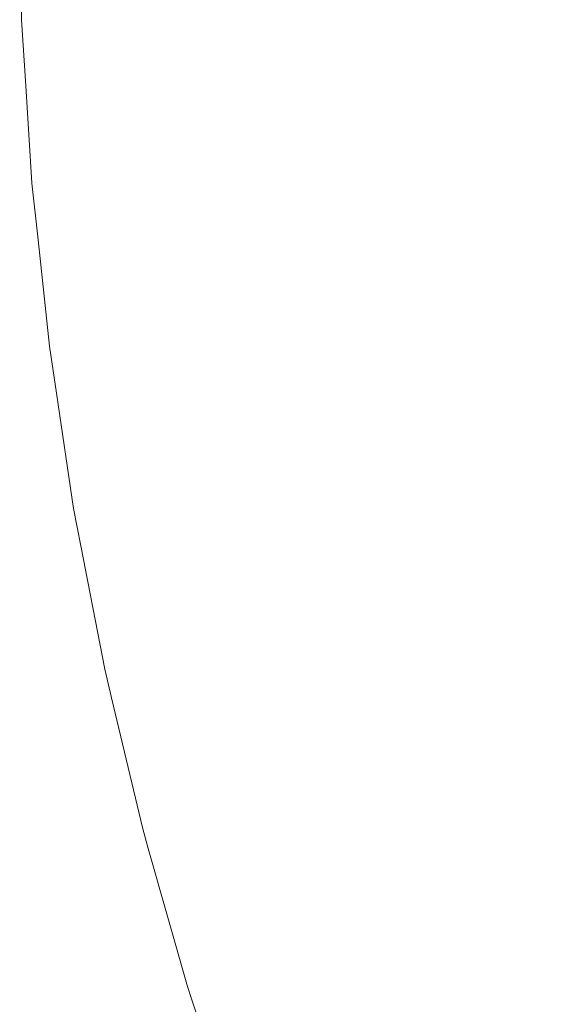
# Model space of a CAD drawing. Header units: centimetres. Extents: x -25.9 to 27.4, y -28.2 to -26.4.
# Tile 6 of 199: x -25.9285 to -25.9147, y -28.0897 to -28.0642. Entities that reach past the tile are written whole.
import ezdxf

# ---------------------------------------------------------------- set-up
doc = ezdxf.new("R2010")
doc.units = ezdxf.units.CM
doc.header["$LTSCALE"] = 2.54
doc.layers.add('Lucido design-1', color=7, linetype='Continuous')

# ---------------------------------------------------------------- blocks, each defined once
blk = doc.blocks.new('Gruppo-4-1')
at = {"color": 7, "linetype": 'Continuous', "lineweight": 9}
for points, invisible_edges in [([(-25.928471, -28.064244, 540.420033), (-25.92852, -28.061972, 540.420033), (-25.92852, -28.061972, 539.820033), (-25.928471, -28.064244, 539.820033)], 10), ([(-25.916504, -28.067485, 540.467045), (-25.916742, -28.063746, 540.467045), (-25.918632, -28.063826, 540.463308), (-25.918388, -28.067645, 540.463308)], 15), ([(-25.918014, -28.067614, 539.775984), (-25.918256, -28.06381, 539.775984), (-25.916374, -28.06373, 539.772337), (-25.916137, -28.067454, 539.772337)], 15), ([(-25.914463, -28.067311, 540.470703), (-25.914696, -28.063659, 540.470703), (-25.916742, -28.063746, 540.467045), (-25.916504, -28.067485, 540.467045)], 15), ([(-25.916137, -28.067454, 539.772337), (-25.916374, -28.06373, 539.772337), (-25.914346, -28.063644, 539.768772), (-25.914114, -28.067282, 539.768772)], 15), ([(-25.923077, -28.068044, 540.45169), (-25.923333, -28.064026, 540.45169), (-25.92457, -28.064078, 540.447705), (-25.92431, -28.068149, 540.447705)], 15), ([(-25.923996, -28.068123, 539.791289), (-25.924255, -28.064065, 539.791289), (-25.922991, -28.064011, 539.787368), (-25.922735, -28.068015, 539.787368)], 15), ([(-25.921677, -28.067925, 540.455624), (-25.92193, -28.063966, 540.455624), (-25.923333, -28.064026, 540.45169), (-25.923077, -28.068044, 540.45169)], 15), ([(-25.922735, -28.068015, 539.787368), (-25.922991, -28.064011, 539.787368), (-25.921568, -28.063951, 539.783506), (-25.921316, -28.067895, 539.783506)], 15), ([(-25.920114, -28.067792, 540.459498), (-25.920362, -28.0639, 540.459498), (-25.92193, -28.063966, 540.455624), (-25.921677, -28.067925, 540.455624)], 15), ([(-25.921316, -28.067895, 539.783506), (-25.921568, -28.063951, 539.783506), (-25.919989, -28.063884, 539.77971), (-25.919741, -28.067761, 539.77971)], 15), ([(-25.918388, -28.067645, 540.463308), (-25.918632, -28.063826, 540.463308), (-25.920362, -28.0639, 540.459498), (-25.920114, -28.067792, 540.459498)], 15), ([(-25.919741, -28.067761, 539.77971), (-25.919989, -28.063884, 539.77971), (-25.918256, -28.06381, 539.775984), (-25.918014, -28.067614, 539.775984)], 15), ([(-25.928362, -28.065959, 539.820033), (-25.928471, -28.064244, 539.820033), (-25.928376, -28.06424, 539.815674)], 10), ([(-25.928424, -28.064242, 540.423108), (-25.928471, -28.064244, 540.420033), (-25.928362, -28.065959, 540.420033)], 9), ([(-25.928471, -28.064244, 539.820033), (-25.928362, -28.065959, 539.820033), (-25.928362, -28.065959, 540.420033), (-25.928471, -28.064244, 540.420033)], 10), ([(-25.927941, -28.068458, 540.427254), (-25.928211, -28.064233, 540.427254), (-25.928424, -28.064242, 540.423108), (-25.928154, -28.068477, 540.423108)], 15), ([(-25.928362, -28.065959, 540.420033), (-25.928201, -28.068481, 540.420033), (-25.928154, -28.068477, 540.423108), (-25.928424, -28.064242, 540.423108)], 14), ([(-25.928106, -28.068473, 539.815674), (-25.928376, -28.06424, 539.815674), (-25.92811, -28.064229, 539.811541), (-25.927841, -28.06845, 539.811541)], 15), ([(-25.928376, -28.06424, 539.815674), (-25.928106, -28.068473, 539.815674), (-25.928201, -28.068481, 539.820033), (-25.928362, -28.065959, 539.820033)], 11), ([(-25.927557, -28.068426, 540.43139), (-25.927825, -28.064217, 540.43139), (-25.928211, -28.064233, 540.427254), (-25.927941, -28.068458, 540.427254)], 15), ([(-25.927841, -28.06845, 539.811541), (-25.92811, -28.064229, 539.811541), (-25.927674, -28.06421, 539.807427), (-25.927406, -28.068413, 539.807427)], 15), ([(-25.927, -28.068378, 540.435511), (-25.927267, -28.064193, 540.435511), (-25.927825, -28.064217, 540.43139), (-25.927557, -28.068426, 540.43139)], 15), ([(-25.927406, -28.068413, 539.807427), (-25.927674, -28.06421, 539.807427), (-25.927069, -28.064185, 539.803337), (-25.926803, -28.068362, 539.803337)], 15), ([(-25.926274, -28.068317, 540.439608), (-25.926538, -28.064162, 540.439608), (-25.927267, -28.064193, 540.435511), (-25.927, -28.068378, 540.435511)], 15), ([(-25.926803, -28.068362, 539.803337), (-25.927069, -28.064185, 539.803337), (-25.926296, -28.064152, 539.79928), (-25.926032, -28.068296, 539.79928)], 15), ([(-25.925376, -28.06824, 540.443675), (-25.925639, -28.064124, 540.443675), (-25.926538, -28.064162, 540.439608), (-25.926274, -28.068317, 540.439608)], 15), ([(-25.926032, -28.068296, 539.79928), (-25.926296, -28.064152, 539.79928), (-25.925357, -28.064112, 539.795262), (-25.925096, -28.068216, 539.795262)], 15), ([(-25.92431, -28.068149, 540.447705), (-25.92457, -28.064078, 540.447705), (-25.925639, -28.064124, 540.443675), (-25.925376, -28.06824, 540.443675)], 15), ([(-25.925096, -28.068216, 539.795262), (-25.925357, -28.064112, 539.795262), (-25.924255, -28.064065, 539.791289), (-25.923996, -28.068123, 539.791289)], 15), ([(-25.928201, -28.068481, 540.420033), (-25.928362, -28.065959, 540.420033), (-25.928362, -28.065959, 539.820033), (-25.928201, -28.068481, 539.820033)], 10), ([(-25.914076, -28.070951, 540.470703), (-25.914463, -28.067311, 540.470703), (-25.916504, -28.067485, 540.467045), (-25.916107, -28.071211, 540.467045)], 15), ([(-25.915742, -28.071164, 539.772337), (-25.916137, -28.067454, 539.772337), (-25.914114, -28.067282, 539.768772), (-25.913728, -28.070906, 539.768772)], 15), ([(-25.916107, -28.071211, 540.467045), (-25.916504, -28.067485, 540.467045), (-25.918388, -28.067645, 540.463308), (-25.917983, -28.071451, 540.463308)], 15), ([(-25.91761, -28.071403, 539.775984), (-25.918014, -28.067614, 539.775984), (-25.916137, -28.067454, 539.772337), (-25.915742, -28.071164, 539.772337)], 15), ([(-25.9197, -28.071671, 540.459498), (-25.920114, -28.067792, 540.459498), (-25.921677, -28.067925, 540.455624), (-25.921257, -28.07187, 540.455624)], 15), ([(-25.920898, -28.071824, 539.783506), (-25.921316, -28.067895, 539.783506), (-25.919741, -28.067761, 539.77971), (-25.91933, -28.071623, 539.77971)], 15), ([(-25.917983, -28.071451, 540.463308), (-25.918388, -28.067645, 540.463308), (-25.920114, -28.067792, 540.459498), (-25.9197, -28.071671, 540.459498)], 15), ([(-25.91933, -28.071623, 539.77971), (-25.919741, -28.067761, 539.77971), (-25.918014, -28.067614, 539.775984), (-25.91761, -28.071403, 539.775984)], 15), ([(-25.92265, -28.072049, 540.45169), (-25.923077, -28.068044, 540.45169), (-25.92431, -28.068149, 540.447705), (-25.923878, -28.072206, 540.447705)], 15), ([(-25.923565, -28.072166, 539.791289), (-25.923996, -28.068123, 539.791289), (-25.922735, -28.068015, 539.787368), (-25.92231, -28.072005, 539.787368)], 15), ([(-25.921257, -28.07187, 540.455624), (-25.921677, -28.067925, 540.455624), (-25.923077, -28.068044, 540.45169), (-25.92265, -28.072049, 540.45169)], 15), ([(-25.92231, -28.072005, 539.787368), (-25.922735, -28.068015, 539.787368), (-25.921316, -28.067895, 539.783506), (-25.920898, -28.071824, 539.783506)], 15), ([(-25.92696, -28.0726, 539.807427), (-25.927406, -28.068413, 539.807427), (-25.926803, -28.068362, 539.803337), (-25.926359, -28.072523, 539.803337)], 15), ([(-25.925833, -28.072456, 540.439608), (-25.926274, -28.068317, 540.439608), (-25.927, -28.068378, 540.435511), (-25.926556, -28.072549, 540.435511)], 15), ([(-25.926359, -28.072523, 539.803337), (-25.926803, -28.068362, 539.803337), (-25.926032, -28.068296, 539.79928), (-25.925592, -28.072425, 539.79928)], 15), ([(-25.92494, -28.072342, 540.443675), (-25.925376, -28.06824, 540.443675), (-25.926274, -28.068317, 540.439608), (-25.925833, -28.072456, 540.439608)], 15), ([(-25.925592, -28.072425, 539.79928), (-25.926032, -28.068296, 539.79928), (-25.925096, -28.068216, 539.795262), (-25.92466, -28.072306, 539.795262)], 15), ([(-25.923878, -28.072206, 540.447705), (-25.92431, -28.068149, 540.447705), (-25.925376, -28.06824, 540.443675), (-25.92494, -28.072342, 540.443675)], 15), ([(-25.92466, -28.072306, 539.795262), (-25.925096, -28.068216, 539.795262), (-25.923996, -28.068123, 539.791289), (-25.923565, -28.072166, 539.791289)], 15), ([(-25.928045, -28.069943, 539.820033), (-25.928201, -28.068481, 539.820033), (-25.928106, -28.068473, 539.815674)], 10), ([(-25.928154, -28.068477, 540.423108), (-25.928201, -28.068481, 540.420033), (-25.928045, -28.069943, 540.420033)], 9), ([(-25.928201, -28.068481, 539.820033), (-25.928045, -28.069943, 539.820033), (-25.928045, -28.069943, 540.420033), (-25.928201, -28.068481, 540.420033)], 10), ([(-25.927493, -28.072669, 540.427254), (-25.927941, -28.068458, 540.427254), (-25.928154, -28.068477, 540.423108), (-25.927705, -28.072696, 540.423108)], 15), ([(-25.928045, -28.069943, 540.420033), (-25.927751, -28.072702, 540.420033), (-25.927705, -28.072696, 540.423108), (-25.928154, -28.068477, 540.423108)], 14), ([(-25.927657, -28.07269, 539.815674), (-25.928106, -28.068473, 539.815674), (-25.927841, -28.06845, 539.811541), (-25.927393, -28.072656, 539.811541)], 15), ([(-25.928106, -28.068473, 539.815674), (-25.927657, -28.07269, 539.815674), (-25.927751, -28.072702, 539.820033), (-25.928045, -28.069943, 539.820033)], 11), ([(-25.92711, -28.07262, 540.43139), (-25.927557, -28.068426, 540.43139), (-25.927941, -28.068458, 540.427254), (-25.927493, -28.072669, 540.427254)], 15), ([(-25.927393, -28.072656, 539.811541), (-25.927841, -28.06845, 539.811541), (-25.927406, -28.068413, 539.807427), (-25.92696, -28.0726, 539.807427)], 15), ([(-25.926556, -28.072549, 540.435511), (-25.927, -28.068378, 540.435511), (-25.927557, -28.068426, 540.43139), (-25.92711, -28.07262, 540.43139)], 15), ([(-25.927751, -28.072702, 540.420033), (-25.928045, -28.069943, 540.420033), (-25.928045, -28.069943, 539.820033), (-25.927751, -28.072702, 539.820033)], 10), ([(-25.915189, -28.074854, 539.772337), (-25.915742, -28.071164, 539.772337), (-25.913728, -28.070906, 539.768772), (-25.913189, -28.074511, 539.768772)], 15), ([(-25.917046, -28.075172, 539.775984), (-25.91761, -28.071403, 539.775984), (-25.915742, -28.071164, 539.772337), (-25.915189, -28.074854, 539.772337)], 15), ([(-25.913534, -28.07457, 540.470703), (-25.914076, -28.070951, 540.470703), (-25.916107, -28.071211, 540.467045), (-25.915552, -28.074916, 540.467045)], 15), ([(-25.918755, -28.075465, 539.77971), (-25.91933, -28.071623, 539.77971), (-25.91761, -28.071403, 539.775984), (-25.917046, -28.075172, 539.775984)], 15), ([(-25.915552, -28.074916, 540.467045), (-25.916107, -28.071211, 540.467045), (-25.917983, -28.071451, 540.463308), (-25.917416, -28.075236, 540.463308)], 15), ([(-25.919123, -28.075528, 540.459498), (-25.9197, -28.071671, 540.459498), (-25.921257, -28.07187, 540.455624), (-25.92067, -28.075794, 540.455624)], 15), ([(-25.920313, -28.075732, 539.783506), (-25.920898, -28.071824, 539.783506), (-25.91933, -28.071623, 539.77971), (-25.918755, -28.075465, 539.77971)], 15), ([(-25.917416, -28.075236, 540.463308), (-25.917983, -28.071451, 540.463308), (-25.9197, -28.071671, 540.459498), (-25.919123, -28.075528, 540.459498)], 15), ([(-25.92067, -28.075794, 540.455624), (-25.921257, -28.07187, 540.455624), (-25.92265, -28.072049, 540.45169), (-25.922054, -28.076031, 540.45169)], 15), ([(-25.921716, -28.075973, 539.787368), (-25.92231, -28.072005, 539.787368), (-25.920898, -28.071824, 539.783506), (-25.920313, -28.075732, 539.783506)], 15), ([(-25.924051, -28.076373, 539.795262), (-25.92466, -28.072306, 539.795262), (-25.923565, -28.072166, 539.791289), (-25.922963, -28.076187, 539.791289)], 15), ([(-25.922054, -28.076031, 540.45169), (-25.92265, -28.072049, 540.45169), (-25.923878, -28.072206, 540.447705), (-25.923274, -28.07624, 540.447705)], 15), ([(-25.922963, -28.076187, 539.791289), (-25.923565, -28.072166, 539.791289), (-25.92231, -28.072005, 539.787368), (-25.921716, -28.075973, 539.787368)], 15), ([(-25.92574, -28.076663, 539.803337), (-25.926359, -28.072523, 539.803337), (-25.925592, -28.072425, 539.79928), (-25.924977, -28.076532, 539.79928)], 15), ([(-25.924329, -28.076421, 540.443675), (-25.92494, -28.072342, 540.443675), (-25.925833, -28.072456, 540.439608), (-25.925216, -28.076573, 540.439608)], 15), ([(-25.924977, -28.076532, 539.79928), (-25.925592, -28.072425, 539.79928), (-25.92466, -28.072306, 539.795262), (-25.924051, -28.076373, 539.795262)], 15), ([(-25.923274, -28.07624, 540.447705), (-25.923878, -28.072206, 540.447705), (-25.92494, -28.072342, 540.443675), (-25.924329, -28.076421, 540.443675)], 15), ([(-25.92757, -28.073917, 539.820033), (-25.927751, -28.072702, 539.820033), (-25.927657, -28.07269, 539.815674)], 10), ([(-25.927705, -28.072696, 540.423108), (-25.927751, -28.072702, 540.420033), (-25.92757, -28.073917, 540.420033)], 9), ([(-25.926866, -28.076856, 540.427254), (-25.927493, -28.072669, 540.427254), (-25.927705, -28.072696, 540.423108), (-25.927076, -28.076892, 540.423108)], 15), ([(-25.92757, -28.073917, 540.420033), (-25.927123, -28.0769, 540.420033), (-25.927076, -28.076892, 540.423108), (-25.927705, -28.072696, 540.423108)], 14), ([(-25.927029, -28.076884, 539.815674), (-25.927657, -28.07269, 539.815674), (-25.927393, -28.072656, 539.811541), (-25.926767, -28.076839, 539.811541)], 15), ([(-25.927657, -28.07269, 539.815674), (-25.927029, -28.076884, 539.815674), (-25.927123, -28.0769, 539.820033), (-25.92757, -28.073917, 539.820033)], 11), ([(-25.926485, -28.076791, 540.43139), (-25.92711, -28.07262, 540.43139), (-25.927493, -28.072669, 540.427254), (-25.926866, -28.076856, 540.427254)], 15), ([(-25.926767, -28.076839, 539.811541), (-25.927393, -28.072656, 539.811541), (-25.92696, -28.0726, 539.807427), (-25.926337, -28.076765, 539.807427)], 15), ([(-25.925935, -28.076696, 540.435511), (-25.926556, -28.072549, 540.435511), (-25.92711, -28.07262, 540.43139), (-25.926485, -28.076791, 540.43139)], 15), ([(-25.926337, -28.076765, 539.807427), (-25.92696, -28.0726, 539.807427), (-25.926359, -28.072523, 539.803337), (-25.92574, -28.076663, 539.803337)], 15), ([(-25.925216, -28.076573, 540.439608), (-25.925833, -28.072456, 540.439608), (-25.926556, -28.072549, 540.435511), (-25.925935, -28.076696, 540.435511)], 15), ([(-25.927751, -28.072702, 539.820033), (-25.92757, -28.073917, 539.820033), (-25.92757, -28.073917, 540.420033), (-25.927751, -28.072702, 540.420033)], 10), ([(-25.927123, -28.0769, 540.420033), (-25.92757, -28.073917, 540.420033), (-25.92757, -28.073917, 539.820033), (-25.927123, -28.0769, 539.820033)], 10), ([(-25.912839, -28.078163, 540.470703), (-25.913534, -28.07457, 540.470703), (-25.915552, -28.074916, 540.467045), (-25.914841, -28.078595, 540.467045)], 15), ([(-25.914481, -28.078517, 539.772337), (-25.915189, -28.074854, 539.772337), (-25.913189, -28.074511, 539.768772), (-25.912496, -28.078089, 539.768772)], 15), ([(-25.914841, -28.078595, 540.467045), (-25.915552, -28.074916, 540.467045), (-25.917416, -28.075236, 540.463308), (-25.91669, -28.078993, 540.463308)], 15), ([(-25.916322, -28.078914, 539.775984), (-25.917046, -28.075172, 539.775984), (-25.915189, -28.074854, 539.772337), (-25.914481, -28.078517, 539.772337)], 15), ([(-25.91669, -28.078993, 540.463308), (-25.917416, -28.075236, 540.463308), (-25.919123, -28.075528, 540.459498), (-25.918382, -28.079358, 540.459498)], 15), ([(-25.918017, -28.079279, 539.77971), (-25.918755, -28.075465, 539.77971), (-25.917046, -28.075172, 539.775984), (-25.916322, -28.078914, 539.775984)], 15), ([(-25.919562, -28.079612, 539.783506), (-25.920313, -28.075732, 539.783506), (-25.918755, -28.075465, 539.77971), (-25.918017, -28.079279, 539.77971)], 15), ([(-25.920955, -28.079912, 539.787368), (-25.921716, -28.075973, 539.787368), (-25.920313, -28.075732, 539.783506), (-25.919562, -28.079612, 539.783506)], 15), ([(-25.918382, -28.079358, 540.459498), (-25.919123, -28.075528, 540.459498), (-25.92067, -28.075794, 540.455624), (-25.919916, -28.079688, 540.455624)], 15), ([(-25.922191, -28.080179, 539.791289), (-25.922963, -28.076187, 539.791289), (-25.921716, -28.075973, 539.787368), (-25.920955, -28.079912, 539.787368)], 15), ([(-25.919916, -28.079688, 540.455624), (-25.92067, -28.075794, 540.455624), (-25.922054, -28.076031, 540.45169), (-25.921289, -28.079984, 540.45169)], 15), ([(-25.9225, -28.080245, 540.447705), (-25.923274, -28.07624, 540.447705), (-25.924329, -28.076421, 540.443675), (-25.923546, -28.080471, 540.443675)], 15), ([(-25.92327, -28.080411, 539.795262), (-25.924051, -28.076373, 539.795262), (-25.922963, -28.076187, 539.791289), (-25.922191, -28.080179, 539.791289)], 15), ([(-25.921289, -28.079984, 540.45169), (-25.922054, -28.076031, 540.45169), (-25.923274, -28.07624, 540.447705), (-25.9225, -28.080245, 540.447705)], 15), ([(-25.923546, -28.080471, 540.443675), (-25.924329, -28.076421, 540.443675), (-25.925216, -28.076573, 540.439608), (-25.924426, -28.08066, 540.439608)], 15), ([(-25.924189, -28.080609, 539.79928), (-25.924977, -28.076532, 539.79928), (-25.924051, -28.076373, 539.795262), (-25.92327, -28.080411, 539.795262)], 15), ([(-25.925964, -28.080992, 539.811541), (-25.926767, -28.076839, 539.811541), (-25.926337, -28.076765, 539.807427), (-25.925537, -28.0809, 539.807427)], 15), ([(-25.925139, -28.080814, 540.435511), (-25.925935, -28.076696, 540.435511), (-25.926485, -28.076791, 540.43139), (-25.925684, -28.080932, 540.43139)], 15), ([(-25.925537, -28.0809, 539.807427), (-25.926337, -28.076765, 539.807427), (-25.92574, -28.076663, 539.803337), (-25.924945, -28.080772, 539.803337)], 15), ([(-25.924426, -28.08066, 540.439608), (-25.925216, -28.076573, 540.439608), (-25.925935, -28.076696, 540.435511), (-25.925139, -28.080814, 540.435511)], 15), ([(-25.924945, -28.080772, 539.803337), (-25.92574, -28.076663, 539.803337), (-25.924977, -28.076532, 539.79928), (-25.924189, -28.080609, 539.79928)], 15), ([(-25.926935, -28.077873, 539.820033), (-25.927123, -28.0769, 539.820033), (-25.927029, -28.076884, 539.815674)], 10), ([(-25.927076, -28.076892, 540.423108), (-25.927123, -28.0769, 540.420033), (-25.926935, -28.077873, 540.420033)], 9), ([(-25.927123, -28.0769, 539.820033), (-25.926935, -28.077873, 539.820033), (-25.926935, -28.077873, 540.420033), (-25.927123, -28.0769, 540.420033)], 10), ([(-25.926062, -28.081013, 540.427254), (-25.926866, -28.076856, 540.427254), (-25.927076, -28.076892, 540.423108), (-25.926271, -28.081058, 540.423108)], 15), ([(-25.926935, -28.077873, 540.420033), (-25.926317, -28.081068, 540.420033), (-25.926271, -28.081058, 540.423108), (-25.927076, -28.076892, 540.423108)], 14), ([(-25.926224, -28.081048, 539.815674), (-25.927029, -28.076884, 539.815674), (-25.926767, -28.076839, 539.811541), (-25.925964, -28.080992, 539.811541)], 15), ([(-25.927029, -28.076884, 539.815674), (-25.926224, -28.081048, 539.815674), (-25.926317, -28.081068, 539.820033), (-25.926935, -28.077873, 539.820033)], 11), ([(-25.925684, -28.080932, 540.43139), (-25.926485, -28.076791, 540.43139), (-25.926866, -28.076856, 540.427254), (-25.926062, -28.081013, 540.427254)], 15), ([(-25.926317, -28.081068, 540.420033), (-25.926935, -28.077873, 540.420033), (-25.926935, -28.077873, 539.820033), (-25.926317, -28.081068, 539.820033)], 10), ([(-25.911992, -28.081724, 540.470703), (-25.912839, -28.078163, 540.470703), (-25.914841, -28.078595, 540.467045), (-25.913974, -28.08224, 540.467045)], 15), ([(-25.91544, -28.082622, 539.775984), (-25.916322, -28.078914, 539.775984), (-25.914481, -28.078517, 539.772337), (-25.913617, -28.082147, 539.772337)], 15), ([(-25.913974, -28.08224, 540.467045), (-25.914841, -28.078595, 540.467045), (-25.91669, -28.078993, 540.463308), (-25.915804, -28.082716, 540.463308)], 15), ([(-25.915804, -28.082716, 540.463308), (-25.91669, -28.078993, 540.463308), (-25.918382, -28.079358, 540.459498), (-25.91748, -28.083153, 540.459498)], 15), ([(-25.917118, -28.083058, 539.77971), (-25.918017, -28.079279, 539.77971), (-25.916322, -28.078914, 539.775984), (-25.91544, -28.082622, 539.775984)], 15), ([(-25.918648, -28.083457, 539.783506), (-25.919562, -28.079612, 539.783506), (-25.918017, -28.079279, 539.77971), (-25.917118, -28.083058, 539.77971)], 15), ([(-25.91748, -28.083153, 540.459498), (-25.918382, -28.079358, 540.459498), (-25.919916, -28.079688, 540.455624), (-25.918998, -28.083548, 540.455624)], 15), ([(-25.918998, -28.083548, 540.455624), (-25.919916, -28.079688, 540.455624), (-25.921289, -28.079984, 540.45169), (-25.920358, -28.083902, 540.45169)], 15), ([(-25.920026, -28.083816, 539.787368), (-25.920955, -28.079912, 539.787368), (-25.919562, -28.079612, 539.783506), (-25.918648, -28.083457, 539.783506)], 15), ([(-25.920358, -28.083902, 540.45169), (-25.921289, -28.079984, 540.45169), (-25.9225, -28.080245, 540.447705), (-25.921556, -28.084214, 540.447705)], 15), ([(-25.921251, -28.084134, 539.791289), (-25.922191, -28.080179, 539.791289), (-25.920955, -28.079912, 539.787368), (-25.920026, -28.083816, 539.787368)], 15), ([(-25.921556, -28.084214, 540.447705), (-25.9225, -28.080245, 540.447705), (-25.923546, -28.080471, 540.443675), (-25.922591, -28.084483, 540.443675)], 15), ([(-25.922319, -28.084412, 539.795262), (-25.92327, -28.080411, 539.795262), (-25.922191, -28.080179, 539.791289), (-25.921251, -28.084134, 539.791289)], 15), ([(-25.922591, -28.084483, 540.443675), (-25.923546, -28.080471, 540.443675), (-25.924426, -28.08066, 540.439608), (-25.923463, -28.08471, 540.439608)], 15), ([(-25.923228, -28.084649, 539.79928), (-25.924189, -28.080609, 539.79928), (-25.92327, -28.080411, 539.795262), (-25.922319, -28.084412, 539.795262)], 15), ([(-25.924169, -28.084894, 540.435511), (-25.925139, -28.080814, 540.435511), (-25.925684, -28.080932, 540.43139), (-25.924709, -28.085035, 540.43139)], 15), ([(-25.924563, -28.084997, 539.807427), (-25.925537, -28.0809, 539.807427), (-25.924945, -28.080772, 539.803337), (-25.923976, -28.084844, 539.803337)], 15), ([(-25.923463, -28.08471, 540.439608), (-25.924426, -28.08066, 540.439608), (-25.925139, -28.080814, 540.435511), (-25.924169, -28.084894, 540.435511)], 15), ([(-25.923976, -28.084844, 539.803337), (-25.924945, -28.080772, 539.803337), (-25.924189, -28.080609, 539.79928), (-25.923228, -28.084649, 539.79928)], 15), ([(-25.926141, -28.081807, 539.820033), (-25.926317, -28.081068, 539.820033), (-25.926224, -28.081048, 539.815674)], 10), ([(-25.926271, -28.081058, 540.423108), (-25.926317, -28.081068, 540.420033), (-25.926141, -28.081807, 540.420033)], 9), ([(-25.926317, -28.081068, 539.820033), (-25.926141, -28.081807, 539.820033), (-25.926141, -28.081807, 540.420033), (-25.926317, -28.081068, 540.420033)], 10), ([(-25.925082, -28.085132, 540.427254), (-25.926062, -28.081013, 540.427254), (-25.926271, -28.081058, 540.423108), (-25.925289, -28.085186, 540.423108)], 15), ([(-25.926141, -28.081807, 540.420033), (-25.925335, -28.085198, 540.420033), (-25.925289, -28.085186, 540.423108), (-25.926271, -28.081058, 540.423108)], 14), ([(-25.925243, -28.085174, 539.815674), (-25.926224, -28.081048, 539.815674), (-25.925964, -28.080992, 539.811541), (-25.924985, -28.085107, 539.811541)], 15), ([(-25.926224, -28.081048, 539.815674), (-25.925243, -28.085174, 539.815674), (-25.925335, -28.085198, 539.820033), (-25.926141, -28.081807, 539.820033)], 11), ([(-25.924709, -28.085035, 540.43139), (-25.925684, -28.080932, 540.43139), (-25.926062, -28.081013, 540.427254), (-25.925082, -28.085132, 540.427254)], 15), ([(-25.924985, -28.085107, 539.811541), (-25.925964, -28.080992, 539.811541), (-25.925537, -28.0809, 539.807427), (-25.924563, -28.084997, 539.807427)], 15), ([(-25.925335, -28.085198, 540.420033), (-25.926141, -28.081807, 540.420033), (-25.926141, -28.081807, 539.820033), (-25.925335, -28.085198, 539.820033)], 10), ([(-25.912953, -28.085845, 540.467045), (-25.913974, -28.08224, 540.467045), (-25.915804, -28.082716, 540.463308), (-25.914761, -28.086398, 540.463308)], 15), ([(-25.914402, -28.086288, 539.775984), (-25.91544, -28.082622, 539.775984), (-25.913617, -28.082147, 539.772337), (-25.912601, -28.085737, 539.772337)], 15), ([(-25.91606, -28.086796, 539.77971), (-25.917118, -28.083058, 539.77971), (-25.91544, -28.082622, 539.775984), (-25.914402, -28.086288, 539.775984)], 15), ([(-25.914761, -28.086398, 540.463308), (-25.915804, -28.082716, 540.463308), (-25.91748, -28.083153, 540.459498), (-25.916417, -28.086905, 540.459498)], 15), ([(-25.917571, -28.087259, 539.783506), (-25.918648, -28.083457, 539.783506), (-25.917118, -28.083058, 539.77971), (-25.91606, -28.086796, 539.77971)], 15), ([(-25.916417, -28.086905, 540.459498), (-25.91748, -28.083153, 540.459498), (-25.918998, -28.083548, 540.455624), (-25.917917, -28.087365, 540.455624)], 15), ([(-25.917917, -28.087365, 540.455624), (-25.918998, -28.083548, 540.455624), (-25.920358, -28.083902, 540.45169), (-25.919261, -28.087776, 540.45169)], 15), ([(-25.918933, -28.087676, 539.787368), (-25.920026, -28.083816, 539.787368), (-25.918648, -28.083457, 539.783506), (-25.917571, -28.087259, 539.783506)], 15), ([(-25.919261, -28.087776, 540.45169), (-25.920358, -28.083902, 540.45169), (-25.921556, -28.084214, 540.447705), (-25.920444, -28.088139, 540.447705)], 15), ([(-25.920143, -28.088046, 539.791289), (-25.921251, -28.084134, 539.791289), (-25.920026, -28.083816, 539.787368), (-25.918933, -28.087676, 539.787368)], 15), ([(-25.921198, -28.08837, 539.795262), (-25.922319, -28.084412, 539.795262), (-25.921251, -28.084134, 539.791289), (-25.920143, -28.088046, 539.791289)], 15), ([(-25.922096, -28.088645, 539.79928), (-25.923228, -28.084649, 539.79928), (-25.922319, -28.084412, 539.795262), (-25.921198, -28.08837, 539.795262)], 15), ([(-25.920444, -28.088139, 540.447705), (-25.921556, -28.084214, 540.447705), (-25.922591, -28.084483, 540.443675), (-25.921467, -28.088452, 540.443675)], 15), ([(-25.922836, -28.088871, 539.803337), (-25.923976, -28.084844, 539.803337), (-25.923228, -28.084649, 539.79928), (-25.922096, -28.088645, 539.79928)], 15), ([(-25.921467, -28.088452, 540.443675), (-25.922591, -28.084483, 540.443675), (-25.923463, -28.08471, 540.439608), (-25.922328, -28.088716, 540.439608)], 15), ([(-25.923026, -28.088929, 540.435511), (-25.924169, -28.084894, 540.435511), (-25.924709, -28.085035, 540.43139), (-25.923559, -28.089093, 540.43139)], 15), ([(-25.923415, -28.089049, 539.807427), (-25.924563, -28.084997, 539.807427), (-25.923976, -28.084844, 539.803337), (-25.922836, -28.088871, 539.803337)], 15), ([(-25.922328, -28.088716, 540.439608), (-25.923463, -28.08471, 540.439608), (-25.924169, -28.084894, 540.435511), (-25.923026, -28.088929, 540.435511)], 15), ([(-25.925189, -28.085711, 539.820033), (-25.925335, -28.085198, 539.820033), (-25.925243, -28.085174, 539.815674)], 10), ([(-25.925289, -28.085186, 540.423108), (-25.925335, -28.085198, 540.420033), (-25.925189, -28.085711, 540.420033)], 9), ([(-25.923929, -28.089206, 540.427254), (-25.925082, -28.085132, 540.427254), (-25.925289, -28.085186, 540.423108), (-25.924133, -28.089268, 540.423108)], 15), ([(-25.925189, -28.085711, 540.420033), (-25.924178, -28.089282, 540.420033), (-25.924133, -28.089268, 540.423108), (-25.925289, -28.085186, 540.423108)], 14), ([(-25.924087, -28.089254, 539.815674), (-25.925243, -28.085174, 539.815674), (-25.924985, -28.085107, 539.811541), (-25.923833, -28.089176, 539.811541)], 15), ([(-25.925243, -28.085174, 539.815674), (-25.924087, -28.089254, 539.815674), (-25.924178, -28.089282, 539.820033), (-25.925189, -28.085711, 539.820033)], 11), ([(-25.923559, -28.089093, 540.43139), (-25.924709, -28.085035, 540.43139), (-25.925082, -28.085132, 540.427254), (-25.923929, -28.089206, 540.427254)], 15), ([(-25.923833, -28.089176, 539.811541), (-25.924985, -28.085107, 539.811541), (-25.924563, -28.084997, 539.807427), (-25.923415, -28.089049, 539.807427)], 15), ([(-25.925335, -28.085198, 539.820033), (-25.925189, -28.085711, 539.820033), (-25.925189, -28.085711, 540.420033), (-25.925335, -28.085198, 540.420033)], 10), ([(-25.924178, -28.089282, 540.420033), (-25.925189, -28.085711, 540.420033), (-25.925189, -28.085711, 539.820033), (-25.924178, -28.089282, 539.820033)], 10), ([(-25.91178, -28.089403, 540.467045), (-25.912953, -28.085845, 540.467045), (-25.914761, -28.086398, 540.463308), (-25.913563, -28.090033, 540.463308)], 15), ([(-25.913563, -28.090033, 540.463308), (-25.914761, -28.086398, 540.463308), (-25.916417, -28.086905, 540.459498), (-25.915196, -28.09061, 540.459498)], 15), ([(-25.914844, -28.090485, 539.77971), (-25.91606, -28.086796, 539.77971), (-25.914402, -28.086288, 539.775984), (-25.913209, -28.089908, 539.775984)], 15), ([(-25.915196, -28.09061, 540.459498), (-25.916417, -28.086905, 540.459498), (-25.917917, -28.087365, 540.455624), (-25.916676, -28.091133, 540.455624)], 15), ([(-25.916334, -28.091012, 539.783506), (-25.917571, -28.087259, 539.783506), (-25.91606, -28.086796, 539.77971), (-25.914844, -28.090485, 539.77971)], 15), ([(-25.916676, -28.091133, 540.455624), (-25.917917, -28.087365, 540.455624), (-25.919261, -28.087776, 540.45169), (-25.918, -28.091601, 540.45169)], 15), ([(-25.917677, -28.091487, 539.787368), (-25.918933, -28.087676, 539.787368), (-25.917571, -28.087259, 539.783506), (-25.916334, -28.091012, 539.783506)], 15), ([(-25.91887, -28.091908, 539.791289), (-25.920143, -28.088046, 539.791289), (-25.918933, -28.087676, 539.787368), (-25.917677, -28.091487, 539.787368)], 15), ([(-25.918, -28.091601, 540.45169), (-25.919261, -28.087776, 540.45169), (-25.920444, -28.088139, 540.447705), (-25.919167, -28.092013, 540.447705)], 15), ([(-25.919167, -28.092013, 540.447705), (-25.920444, -28.088139, 540.447705), (-25.921467, -28.088452, 540.443675), (-25.920176, -28.09237, 540.443675)], 15), ([(-25.91991, -28.092276, 539.795262), (-25.921198, -28.08837, 539.795262), (-25.920143, -28.088046, 539.791289), (-25.91887, -28.091908, 539.791289)], 15), ([(-25.920176, -28.09237, 540.443675), (-25.921467, -28.088452, 540.443675), (-25.922328, -28.088716, 540.439608), (-25.921025, -28.092669, 540.439608)], 15), ([(-25.920796, -28.092589, 539.79928), (-25.922096, -28.088645, 539.79928), (-25.921198, -28.08837, 539.795262), (-25.91991, -28.092276, 539.795262)], 15), ([(-25.921025, -28.092669, 540.439608), (-25.922328, -28.088716, 540.439608), (-25.923026, -28.088929, 540.435511), (-25.921713, -28.092913, 540.435511)], 15), ([(-25.921526, -28.092846, 539.803337), (-25.922836, -28.088871, 539.803337), (-25.922096, -28.088645, 539.79928), (-25.920796, -28.092589, 539.79928)], 15), ([(-25.921713, -28.092913, 540.435511), (-25.923026, -28.088929, 540.435511), (-25.923559, -28.089093, 540.43139), (-25.922239, -28.093098, 540.43139)], 15), ([(-25.922097, -28.093048, 539.807427), (-25.923415, -28.089049, 539.807427), (-25.922836, -28.088871, 539.803337), (-25.921526, -28.092846, 539.803337)], 15), ([(-25.924081, -28.089578, 539.820033), (-25.924178, -28.089282, 539.820033), (-25.924087, -28.089254, 539.815674)], 10), ([(-25.924133, -28.089268, 540.423108), (-25.924178, -28.089282, 540.420033), (-25.924081, -28.089578, 540.420033)], 9), ([(-25.922603, -28.093227, 540.427254), (-25.923929, -28.089206, 540.427254), (-25.924133, -28.089268, 540.423108), (-25.922805, -28.093298, 540.423108)], 15), ([(-25.924081, -28.089578, 540.420033), (-25.922849, -28.093314, 540.420033), (-25.922805, -28.093298, 540.423108), (-25.924133, -28.089268, 540.423108)], 14), ([(-25.92276, -28.093282, 539.815674), (-25.924087, -28.089254, 539.815674), (-25.923833, -28.089176, 539.811541), (-25.922509, -28.093194, 539.811541)], 15), ([(-25.924087, -28.089254, 539.815674), (-25.92276, -28.093282, 539.815674), (-25.922849, -28.093314, 539.820033), (-25.924081, -28.089578, 539.820033)], 11), ([(-25.922239, -28.093098, 540.43139), (-25.923559, -28.089093, 540.43139), (-25.923929, -28.089206, 540.427254), (-25.922603, -28.093227, 540.427254)], 15), ([(-25.922509, -28.093194, 539.811541), (-25.923833, -28.089176, 539.811541), (-25.923415, -28.089049, 539.807427), (-25.922097, -28.093048, 539.807427)], 15), ([(-25.924178, -28.089282, 539.820033), (-25.924081, -28.089578, 539.820033), (-25.924081, -28.089578, 540.420033), (-25.924178, -28.089282, 540.420033)], 10), ([(-25.922849, -28.093314, 540.420033), (-25.924081, -28.089578, 540.420033), (-25.924081, -28.089578, 539.820033), (-25.922849, -28.093314, 539.820033)], 10)]:
    blk.add_3dface(points, dxfattribs=dict(at, invisible_edges=invisible_edges))

msp = doc.modelspace()

# ---------------------------------------------------------------- block references
at = {"layer": 'Lucido design-1', "color": 7}
msp.add_blockref('Gruppo-4-1', (0, 0), dxfattribs=at)

doc.saveas('drawing.dxf')
